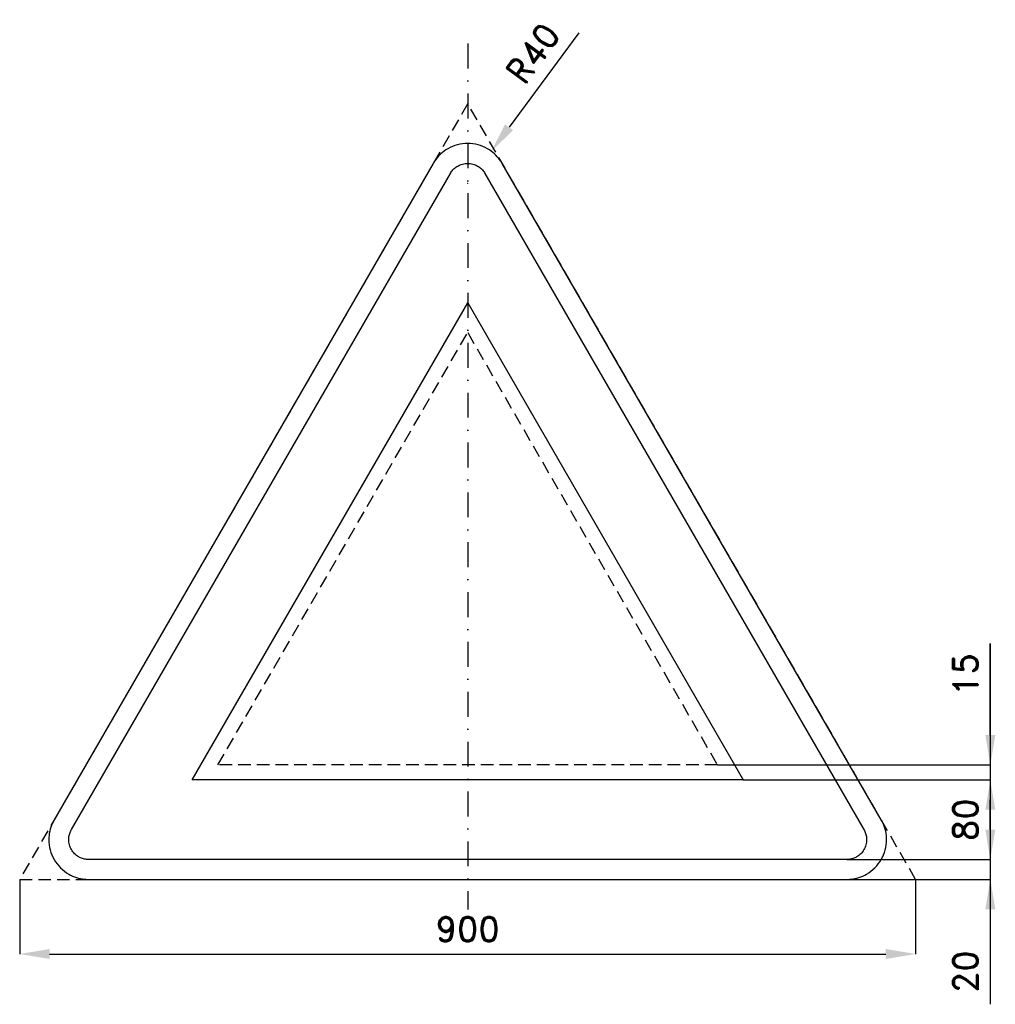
# Model space of a CAD drawing. Header units: millimetres. Extents: x -29 to 951, y -125 to 864.
import ezdxf

# ---------------------------------------------------------------- set-up
doc = ezdxf.new("R2010")
doc.units = ezdxf.units.MM
doc.header["$LTSCALE"] = 5
doc.linetypes.add('ČERCHOVANÁX2', pattern=[2, 1, -0.5, 0, -0.5])
doc.linetypes.add('ČÁRKOVANÁX2', pattern=[1.5, 1, -0.5])
doc.layers.add('Kóty', color=2, linetype='Continuous')
doc.layers.add('Značka', color=7, linetype='Continuous')
doc.styles.get("Standard").update_dxf_attribs({"font": 'romand.shx', "height": 25})
doc.dimstyles.get("Standard").update_dxf_attribs({"dimtxt": 25, "dimasz": 30, "dimexe": 0.18, "dimexo": 0.0625, "dimgap": 12.5, "dimtad": 1, "dimdec": 0, "dimzin": 0, "dimdsep": 46, "dimtxsty": 'Standard', "dimcen": 0.09, "dimadec": 0, "dimazin": 0, "dimtfac": 1, "dimtdec": 0, "dimtofl": 0, "dimtmove": 0, "dimatfit": 3, "dimfxl": 1, "dimtolj": 1, "dimtzin": 0, "dimarcsym": 0})

# ---------------------------------------------------------------- blocks, each defined once
blk = doc.blocks.new('*D0')
at = {"layer": 'Defpoints', "color": 0, "transparency": 16777216}
for p in [(-29.28, 0.06), (870.72, 0.06), (870.72, -74.94)]:
    blk.add_point(p, dxfattribs=at)
at = {"layer": 'Kóty', "color": 0, "lineweight": -2, "transparency": 16777216}
for p, q in [((-29.28, 0), (-29.28, -75.12)), ((870.72, 0), (870.72, -75.12)), ((0.72, -74.94), (840.72, -74.94))]:
    blk.add_line(p, q, dxfattribs=at)
at = {"layer": 'Kóty', "color": 0, "transparency": 16777216}
for points in [[(0.72, -69.94), (0.72, -79.94), (-29.28, -74.94)], [(840.72, -69.94), (840.72, -79.94), (870.72, -74.94)]]:
    blk.add_solid(points, dxfattribs=at)
at = {"layer": 'Kóty', "color": 0, "transparency": 16777216, "insert": (420.72, -49.94), "char_height": 25, "attachment_point": 5}
blk.add_mtext('\\A1;900', dxfattribs=at)
blk = doc.blocks.new('*D1')
at = {"layer": 'Defpoints', "color": 0, "transparency": 16777216}
for p in [(444.48, 731.6), (420.72, 699.42)]:
    blk.add_point(p, dxfattribs=at)
at = {"layer": 'Kóty', "color": 0, "lineweight": -2, "transparency": 16777216}
for p, q in [((532.44, 850.74), (462.3, 755.73)), ((420.63, 699.42), (420.81, 699.42)), ((420.72, 699.33), (420.72, 699.51))]:
    blk.add_line(p, q, dxfattribs=at)
at = {"layer": 'Kóty', "color": 0, "transparency": 16777216}
blk.add_solid([(458.27, 758.7), (466.32, 752.76), (444.48, 731.6)], dxfattribs=at)
at = {"layer": 'Kóty', "color": 0, "transparency": 16777216, "insert": (486.17, 830.15), "char_height": 25, "attachment_point": 5, "rotation": 53.55943}
blk.add_mtext('\\A1;R40', dxfattribs=at)
blk = doc.blocks.new('*D2')
at = {"layer": 'Defpoints', "color": 0, "transparency": 16777216}
for p in [(671.53, 115), (945.72, 115), (697.51, 100)]:
    blk.add_point(p, dxfattribs=at)
at = {"layer": 'Kóty', "color": 0, "lineweight": -2, "transparency": 16777216}
for p, q in [((945.72, 145), (945.72, 236.9)), ((671.59, 115), (945.9, 115)), ((697.58, 100), (945.9, 100)), ((945.72, 70), (945.72, 40))]:
    blk.add_line(p, q, dxfattribs=at)
at = {"layer": 'Kóty', "color": 0, "transparency": 16777216}
for points in [[(940.72, 145), (950.72, 145), (945.72, 115)], [(940.72, 70), (950.72, 70), (945.72, 100)]]:
    blk.add_solid(points, dxfattribs=at)
at = {"layer": 'Kóty', "color": 0, "transparency": 16777216, "insert": (920.72, 205.95), "char_height": 25, "attachment_point": 5, "rotation": 90}
blk.add_mtext('\\A1;15', dxfattribs=at)

msp = doc.modelspace()

# ---------------------------------------------------------------- linework, layer by layer
at = {"layer": 'Kóty'}
for p, q in [((945.72, 236.9), (945.72, -125.48)), ((697.58, 100), (945.9, 100)), ((945.72, 50), (945.72, 80)), ((801.5, 20), (945.9, 20)), ((801.5, 20), (945.9, 20)), ((801.5, 0), (945.9, 0))]:
    msp.add_line(p, q, dxfattribs=at)
for points in [[(940.72, 50), (950.72, 50), (945.72, 20)], [(940.72, -30), (950.72, -30), (945.72, 0)]]:
    msp.add_solid(points, dxfattribs=at)
at = {"layer": 'Značka', "color": 6, "linetype": 'ČERCHOVANÁX2', "lineweight": 25, "ltscale": 5}
msp.add_line((420.72, 839.77), (420.72, -30.23), dxfattribs=at)
at = {"layer": 'Značka', "color": 6, "linetype": 'ČÁRKOVANÁX2', "ltscale": 2.5}
for points in [[(870.72, 0.06), (420.72, 779.48), (-29.28, 0.06)], [(169.9, 115), (420.72, 549.42), (671.53, 115)]]:
    msp.add_lwpolyline(points, close=True, dxfattribs=at)
at = {"layer": 'Značka', "color": 5}
msp.add_lwpolyline([(836.08, 60), (455.36, 719.42), (454.24, 721.19, 0.010748), (453.08, 722.93, 0.055773), (447.54, 729.17, 0.055979), (440.72, 734.06, 0.069561), (431.09, 738.14, 0.069791), (420.72, 739.42, 0.069502), (410.36, 738.12, 0.067732), (400.72, 734.06, 0.055944), (393.86, 729.2, 0.061133), (388.36, 722.93, 0.012257), (387.19, 721.2), (386.08, 719.42), (5.36, 60, 0.003576), (4.38, 58.15, 0.010722), (3.46, 56.27, 0.055711), (0.83, 48.35, 0.055985), (0, 40, 0.069591), (1.29, 29.62, 0.069767), (5.36, 20, 0.069481), (11.67, 11.68, 0.067775), (20, 5.36, 0.055964), (27.65, 1.85, 0.061097), (35.82, 0.22, 0.01224), (37.91, 0.07, 0.004081), (40, 0), (801.43, 0, 0.003581), (803.53, 0.08, 0.010743), (805.62, 0.22, 0.055797), (813.79, 1.9, 0.055991), (821.43, 5.36, 0.069582), (829.78, 11.66, 0.069787), (836.08, 20, 0.069497), (840.13, 29.62, 0.067792), (841.43, 40, 0.055928), (840.65, 48.37, 0.060939), (837.98, 56.27), (837.06, 58.15), (836.08, 60)], format="xyb", dxfattribs=at)
at = {"layer": 'Značka', "color": 1}
msp.add_lwpolyline([(801.43, 20), (40, 20, -0.003586), (38.95, 20.04, -0.010756), (37.91, 20.11, -0.05582), (33.82, 20.95, -0.05597), (30, 22.68, -0.06955), (25.83, 25.83, -0.069786), (22.68, 30, -0.069503), (20.65, 34.81, -0.067814), (20, 40, -0.055933), (20.39, 44.19, -0.060881), (21.73, 48.13, -0.012187), (22.19, 49.07, -0.00406), (22.68, 50), (403.4, 709.42), (403.95, 710.31), (404.54, 711.18, -0.055851), (407.31, 714.3, -0.05603), (410.72, 716.74, -0.069574), (415.53, 718.78, -0.069723), (420.72, 719.42, -0.069439), (425.9, 718.77, -0.067755), (430.72, 716.74, -0.055971), (434.15, 714.31, -0.061159), (436.9, 711.18), (437.48, 710.31), (438.04, 709.42), (818.76, 50), (819.24, 49.07), (819.71, 48.13, -0.055637), (821.02, 44.18, -0.055928), (821.43, 40, -0.069571), (820.79, 34.81, -0.069825), (818.76, 30, -0.069532), (815.6, 25.84, -0.067733), (811.43, 22.68, -0.055923), (807.61, 20.93, -0.061121), (803.53, 20.11, -0.012253), (802.48, 20.04, -0.004086), (801.43, 20)], format="xyb", dxfattribs=at)
msp.add_lwpolyline([(143.92, 100), (420.72, 579.42), (697.51, 100), (143.92, 100)], dxfattribs=at)

# ---------------------------------------------------------------- texts
at = {"layer": 'Kóty', "char_height": 25, "attachment_point": 5, "rotation": 90}
for s, insert in [('\\A1;80', (920.72, 60)), ('\\A1;20', (920.72, -92.74))]:
    msp.add_mtext(s, dxfattribs=dict(at, insert=insert))

# ---------------------------------------------------------------- dimensions: what is measured, and where the dimension line sits
at = {"layer": 'Kóty'}
dim = msp.add_radius_dim(center=(420.72, 699.42), mpoint=(444.48, 731.6), dimstyle='Standard', dxfattribs=at)
dim.commit()
dim.dimension.update_dxf_attribs({"geometry": '*D1', "text_midpoint": (506.28, 815.3)})
dim = msp.add_linear_dim(base=(945.72, 115), p1=(697.51, 100), p2=(671.53, 115), angle=90, dimstyle='Standard', dxfattribs=at)
dim.commit()
dim.dimension.update_dxf_attribs({"geometry": '*D2', "text_midpoint": (920.72, 205.95)})
dim = msp.add_linear_dim(base=(870.72, -74.94), p1=(-29.28, 0.06), p2=(870.72, 0.06), dimstyle='Standard', dxfattribs=at)
dim.commit()
dim.dimension.update_dxf_attribs({"geometry": '*D0', "text_midpoint": (420.72, -49.94)})

doc.saveas('drawing.dxf')
